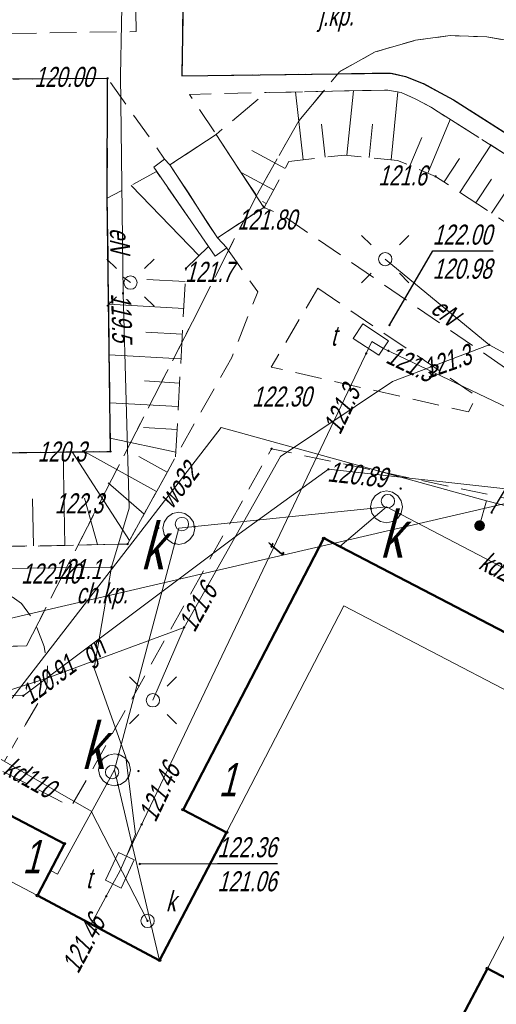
# Model space of a CAD drawing. Extents: x 7463256 to 7464485, y 5957341 to 5958260.
# Tile 104 of 256: x 7463674 to 7463692, y 5957529 to 5957566. Entities that reach past the tile are written whole.
import ezdxf
from ezdxf.enums import TextEntityAlignment as Align

# ---------------------------------------------------------------- set-up
doc = ezdxf.new("R2010")
doc.units = 0
doc.header["$MEASUREMENT"] = 0
for name, pattern in [('1.5_0.5', [2, 1.5, -0.5]), ('218-500', [1, 0.5, -0.5]), ('mz1.0_0.5', [1.5, 1, -0.5]), ('mz1.25_0.5', [1.75, 1.25, -0.5])]:
    doc.linetypes.add(name, pattern=pattern)
doc.layers.get('0').update_dxf_attribs({"color": 2, "linetype": 'CONTINUOUS', "lineweight": 5})
for name, color, linetype in [('000 Inne (niezydentyfikowane)', 7, 'CONTINUOUS'), ('217-Granica konturu klasyfikcyjnego', 7, 'CONTINUOUS'), ('218-Granica użytku', 7, 'CONTINUOUS'), ('312-Budynek (powierzchnia)', 7, 'CONTINUOUS'), ('320-część budynku wyodrębniona ze względu na liczbę kondygnacji naziemnych (powierzchnia)', 7, 'CONTINUOUS'), ('320-część budynku wyodrębniona ze względu na liczbę kondygnacji naziemnych (powierzchnia)-Atr25', 7, 'CONTINUOUS'), ('chodnik (powierzchnia)', 7, 'CONTINUOUS'), ('chodnik (powierzchnia)-Atr17', 7, 'CONTINUOUS'), ('jezdnia (powierzchnia)', 7, 'CONTINUOUS'), ('jezdnia (powierzchnia)-Atr17', 7, 'CONTINUOUS'), ('komora podziemna - przewód kanalizacyjny (powierzchnia)', 7, 'CONTINUOUS'), ('komora podziemna - przewód kanalizacyjny (powierzchnia)-Atr17', 7, 'CONTINUOUS'), ('krawężnik (linia)', 7, 'CONTINUOUS'), ('latarnia na słupie lub maszcie (punkt)', 7, 'CONTINUOUS'), ('przewód elektroenergetyczny (linia)', 7, 'CONTINUOUS'), ('przewód elektroenergetyczny (linia)-Atr1', 7, 'CONTINUOUS'), ('przewód gazowy (linia)', 7, 'CONTINUOUS'), ('przewód gazowy (linia)-Atr1', 7, 'CONTINUOUS'), ('przewód kanalizacyjny (linia)', 7, 'CONTINUOUS'), ('przewód kanalizacyjny (linia)-Atr1', 7, 'CONTINUOUS'), ('przewód telekomunikacyjny (linia)', 7, 'CONTINUOUS'), ('przewód telekomunikacyjny (linia)-Atr1', 7, 'CONTINUOUS'), ('przewód wodociągowy (linia)', 7, 'CONTINUOUS'), ('przewód wodociągowy (linia)-Atr1', 7, 'CONTINUOUS'), ('Punkt budynku', 7, 'CONTINUOUS'), ('punkt o określonej wysokości (sieć elektroenergetyczna)', 7, 'CONTINUOUS'), ('punkt o określonej wysokości (sieć elektroenergetyczna)-Atr2', 7, 'CONTINUOUS'), ('punkt o określonej wysokości (sieć gazowa)', 7, 'CONTINUOUS'), ('punkt o określonej wysokości (sieć gazowa)-Atr2', 7, 'CONTINUOUS'), ('punkt o określonej wysokości (sieć kanalizacyjna)', 7, 'CONTINUOUS'), ('punkt o określonej wysokości (sieć telekomunikacyjna)', 7, 'CONTINUOUS'), ('punkt o określonej wysokości (sieć telekomunikacyjna)-Atr2', 7, 'CONTINUOUS'), ('punkt o określonej wysokości (sieć telekomunikacyjna)-Atr3', 7, 'CONTINUOUS'), ('punkt o określonej wysokości (sieć wodociągowa)', 7, 'CONTINUOUS'), ('punkt o określonej wysokości (sieć wodociągowa)-Atr2', 7, 'CONTINUOUS'), ('punkt wysokościowy naturalny', 7, 'CONTINUOUS'), ('punkt wysokościowy naturalny-Atr2', 7, 'CONTINUOUS'), ('punkt wysokościowy sztuczny', 7, 'CONTINUOUS'), ('punkt wysokościowy sztuczny-Atr2', 7, 'CONTINUOUS'), ('schody w ciągu komunikacyjnym', 7, 'CONTINUOUS'), ('skarpa nieumocniona (powierzchnia)', 7, 'CONTINUOUS'), ('studzienka - przewód telekomunikacyjny (powierzchnia)', 7, 'CONTINUOUS'), ('studzienka - przewód telekomunikacyjny (powierzchnia)-Atr17', 7, 'CONTINUOUS'), ('studzienka okrągła - przewód kanalizacyjny (punkt)', 7, 'CONTINUOUS'), ('studzienka okrągła - przewód kanalizacyjny (punkt)-Atr17', 7, 'CONTINUOUS'), ('słup (punkt)', 7, 'CONTINUOUS'), ('właz okrągły - siec kanalizacyjna (punkt)', 7, 'CONTINUOUS'), ('zasuwa - siec wodociągowa (punkt)', 7, 'CONTINUOUS'), ('ściana oporowa (powierzchnia)', 7, 'CONTINUOUS')]:
    doc.layers.add(name, color=color, linetype=linetype)
doc.styles.get("Standard").update_dxf_attribs({"font": 'txt', "width": 0.75})

# ---------------------------------------------------------------- blocks, each defined once
blk = doc.blocks.new('PW01')
at = {"linetype": 'Continuous', "lineweight": 13}
h = blk.add_hatch(color=0, dxfattribs=at)
edge = h.paths.add_edge_path()
edge.add_arc((0, 0), 0.045, 0, 360)
blk = doc.blocks.new('PW02')
at = {"linetype": 'Continuous', "lineweight": 13}
h = blk.add_hatch(color=0, dxfattribs=at)
edge = h.paths.add_edge_path()
edge.add_arc((0, 0), 0.045, 0, 360)
blk = doc.blocks.new('US22')
at = {"color": 0, "linetype": 'Continuous', "lineweight": 13}
blk.add_circle((0, 0), 0.25, dxfattribs=at)
blk = doc.blocks.new('SM04')
at = {"color": 0, "linetype": 'Continuous', "lineweight": 13}
blk.add_circle((0, 0), 0.25, dxfattribs=at)
blk = doc.blocks.new('SM011')
at = {"color": 0, "linetype": 'Continuous', "lineweight": 13}
for p, q in [((-0.53, 0.531), (-0.883, 0.884)), ((0.531, 0.531), (0.884, 0.884)), ((-0.53, -0.53), (-0.883, -0.883)), ((0.531, -0.53), (0.884, -0.883))]:
    blk.add_line(p, q, dxfattribs=at)
blk = doc.blocks.new('US15')
at = {"color": 0, "linetype": 'Continuous', "lineweight": 13}
blk.add_circle((0, 0), 0.25, dxfattribs=at)
blk = doc.blocks.new('US25')
at = {"linetype": 'Continuous', "lineweight": 0}
h = blk.add_hatch(color=0, dxfattribs=at)
edge = h.paths.add_edge_path()
edge.add_arc((0, 0), 0.2, 0, 360)
blk = doc.blocks.new('PUNKTBUD')
at = {"color": 0}
blk.add_circle((0, 0), 0.045, dxfattribs=at)

msp = doc.modelspace()

# ---------------------------------------------------------------- linework, layer by layer
at = {"layer": '000 Inne (niezydentyfikowane)', "color": 7, "linetype": 'Continuous', "lineweight": 13}
for p, q in [((7463684.58, 5957560.87), (7463684.29, 5957563.41)), ((7463686.21, 5957561.04), (7463686.46, 5957563.45)), ((7463687.87, 5957560.87), (7463688.13, 5957563.41)), ((7463685.4, 5957560.97), (7463685.26, 5957562.2)), ((7463687.05, 5957560.96), (7463687.17, 5957562.21)), ((7463689.25, 5957560.37), (7463690.09, 5957562.38)), ((7463688.58, 5957560.65), (7463689.03, 5957561.71)), ((7463690.45, 5957559.65), (7463691.61, 5957561.42)), ((7463683.9, 5957560.55), (7463682.65, 5957561.22)), ((7463689.86, 5957560.04), (7463690.44, 5957560.92)), ((7463691.64, 5957558.87), (7463692.82, 5957560.66)), ((7463683.46, 5957559.74), (7463682.25, 5957560.39)), ((7463680.67, 5957557.27), (7463678.12, 5957559.91)), ((7463691.05, 5957559.26), (7463691.63, 5957560.15)), ((7463683.19, 5957559.23), (7463683.05, 5957559.31)), ((7463680.15, 5957556.31), (7463678.71, 5957556.39)), ((7463680.1, 5957555.3), (7463677.28, 5957555.46)), ((7463680.04, 5957554.34), (7463678.67, 5957554.42)), ((7463679.99, 5957553.42), (7463677.3, 5957553.57)), ((7463679.94, 5957552.51), (7463678.63, 5957552.59)), ((7463679.89, 5957551.63), (7463677.33, 5957551.77)), ((7463679.85, 5957550.77), (7463678.59, 5957550.84)), ((7463679.8, 5957549.92), (7463677.34, 5957550.44)), ((7463675.64, 5957546.44), (7463675.58, 5957549.93)), ((7463678.06, 5957546.61), (7463675.91, 5957549.93)), ((7463679.08, 5957548.45), (7463676.39, 5957549.94)), ((7463679.47, 5957549.17), (7463678.41, 5957549.76)), ((7463678.61, 5957547.6), (7463677.26, 5957548.77)), ((7463674.46, 5957546.42), (7463674.43, 5957548.17)), ((7463676.86, 5957546.46), (7463676.38, 5957548.2))]:
    msp.add_line(p, q, dxfattribs=at)
at = {"layer": '217-Granica konturu klasyfikcyjnego', "color": 3, "linetype": '1.5_0.5', "lineweight": 18, "flags": 128}
for points in [[(7463688.79, 5957565.35), (7463690.08, 5957565.52)], [(7463690.08, 5957565.52), (7463691.46, 5957565.47)], [(7463691.46, 5957565.47), (7463700.89, 5957563.88)], [(7463687.28, 5957564.91), (7463688.79, 5957565.35)], [(7463685.94, 5957564.17), (7463687.28, 5957564.91)], [(7463684.41, 5957562.33), (7463685.94, 5957564.17)], [(7463682.86, 5957559.6), (7463684.41, 5957562.33)], [(7463680.42, 5957554.8), (7463682.86, 5957559.6)], [(7463674.2, 5957542.67), (7463680.42, 5957554.8)], [(7463668.36, 5957542.51), (7463674.2, 5957542.67)]]:
    msp.add_lwpolyline(points, dxfattribs=at)
at = {"layer": '218-Granica użytku', "color": 3, "linetype": '218-500', "lineweight": 18, "flags": 128}
for points in [[(7463690.08, 5957565.52), (7463688.79, 5957565.35)], [(7463691.46, 5957565.47), (7463690.08, 5957565.52)], [(7463700.89, 5957563.88), (7463691.46, 5957565.47)], [(7463688.79, 5957565.35), (7463687.28, 5957564.91)], [(7463687.28, 5957564.91), (7463685.94, 5957564.17)], [(7463685.94, 5957564.17), (7463684.41, 5957562.33)], [(7463684.41, 5957562.33), (7463682.86, 5957559.6)], [(7463682.86, 5957559.6), (7463680.42, 5957554.8)], [(7463680.42, 5957554.8), (7463674.2, 5957542.67)], [(7463674.2, 5957542.67), (7463668.36, 5957542.51)]]:
    msp.add_lwpolyline(points, dxfattribs=at)
at = {"layer": '312-Budynek (powierzchnia)', "color": 7, "linetype": 'Continuous', "lineweight": 50, "flags": 128}
for points in [[(7463680.07, 5957536.53), (7463685.35, 5957546.7)], [(7463685.35, 5957546.7), (7463698.37, 5957539.94)], [(7463667.23, 5957539.65), (7463675.62, 5957535.26)], [(7463681.7, 5957535.68), (7463680.07, 5957536.53)], [(7463679.19, 5957530.89), (7463681.7, 5957535.68)], [(7463675.62, 5957535.26), (7463674.61, 5957533.32)], [(7463674.61, 5957533.32), (7463679.19, 5957530.89)], [(7463691.48, 5957530.59), (7463689.03, 5957525.93)], [(7463693.09, 5957529.75), (7463691.48, 5957530.59)]]:
    msp.add_lwpolyline(points, dxfattribs=at)
at = {"layer": '320-część budynku wyodrębniona ze względu na liczbę kondygnacji naziemnych (powierzchnia)', "color": 7, "linetype": 'Continuous', "lineweight": 18, "flags": 128}
for points in [[(7463693.09, 5957529.75), (7463691.48, 5957530.59), (7463695.89, 5957539.08), (7463686.1, 5957544.17), (7463681.7, 5957535.68), (7463680.07, 5957536.53), (7463685.35, 5957546.7), (7463698.37, 5957539.94)], [(7463673.13, 5957506.44), (7463667.91, 5957509.16), (7463673.37, 5957519.87), (7463671.78, 5957520.69), (7463660.11, 5957526.73), (7463665.93, 5957537.91), (7463666.22, 5957537.72), (7463674.61, 5957533.32), (7463679.19, 5957530.89), (7463681.7, 5957535.68), (7463686.1, 5957544.17), (7463695.89, 5957539.08), (7463691.48, 5957530.59), (7463689.03, 5957525.93), (7463689.65, 5957525.61), (7463683.81, 5957514.32), (7463683.19, 5957514.64), (7463677.68, 5957504.08)], [(7463674.61, 5957533.32), (7463666.22, 5957537.72), (7463667.23, 5957539.65), (7463675.62, 5957535.26)]]:
    msp.add_lwpolyline(points, close=True, dxfattribs=at)
at = {"layer": 'chodnik (powierzchnia)', "color": 7, "linetype": 'mz1.0_0.5', "lineweight": 18, "flags": 128}
for points in [[(7463712.68, 5957554.18), (7463715.22, 5957558.19), (7463715.74, 5957557.82), (7463710.4, 5957549.51), (7463701.16, 5957555.32), (7463700.91, 5957554.96), (7463699.63, 5957555.73), (7463699.92, 5957556.17), (7463689.38, 5957562.83), (7463688.78, 5957563.15), (7463688.25, 5957563.39), (7463687.75, 5957563.48), (7463683.19, 5957563.39), (7463680.31, 5957563.32), (7463681.31, 5957561.82), (7463679.58, 5957560.68), (7463679.38, 5957560.9), (7463677.24, 5957563.92), (7463673.7, 5957563.89), (7463673.33, 5957564.06), (7463673.05, 5957564.39), (7463672.89, 5957564.91), (7463672.87, 5957565.59), (7463678.31, 5957565.67), (7463678.28, 5957568.49), (7463679.09, 5957568.41), (7463679.46, 5957568.19), (7463679.81, 5957567.7), (7463680.07, 5957567.01), (7463680.03, 5957564.01), (7463687.85, 5957564.12), (7463688.41, 5957563.99), (7463689.08, 5957563.73), (7463690.21, 5957563.12), (7463710.21, 5957550.39)], [(7463658.08, 5957522.82), (7463656.89, 5957523.57), (7463656.7, 5957523.79), (7463656.56, 5957524.04), (7463656.57, 5957524.36), (7463658.85, 5957528.64), (7463659.07, 5957528.81), (7463659.5, 5957528.81), (7463659.99, 5957528.66), (7463660.9, 5957528.23), (7463662.14, 5957530.63), (7463661.21, 5957531.13), (7463660.91, 5957531.53), (7463660.84, 5957532.13), (7463661, 5957532.74), (7463666.47, 5957543.34), (7463668.9, 5957544.83), (7463672.83, 5957544.86), (7463673.41, 5957544.69), (7463674.01, 5957544.26), (7463674.52, 5957543.55), (7463674.86, 5957542.65), (7463674.99, 5957541.88), (7463674.97, 5957541.09), (7463674.16, 5957539.72), (7463673.2, 5957538.03), (7463675.87, 5957536.65), (7463676.78, 5957538.23), (7463683.39, 5957550.05), (7463694.85, 5957547.63), (7463705.62, 5957542), (7463706.41, 5957541.66), (7463708.97, 5957540.25), (7463709.76, 5957538.71), (7463712.45, 5957543.07), (7463710.67, 5957543.11), (7463709.64, 5957543.65), (7463709.54, 5957543.44), (7463708.02, 5957544.31), (7463707.28, 5957544.63), (7463697.79, 5957549.57), (7463699.49, 5957552.42), (7463698.2, 5957553.19), (7463696.52, 5957550.3), (7463692.65, 5957552.74), (7463683.79, 5957558.8), (7463683.1, 5957559.09), (7463681.36, 5957557.95), (7463681.71, 5957557.57), (7463682.87, 5957555.92), (7463681.9, 5957553.47), (7463679.79, 5957549.74), (7463677.99, 5957546.48), (7463666.4, 5957546.23), (7463665.35, 5957546.25), (7463663.23, 5957546.14), (7463663.55, 5957541.98), (7463659.31, 5957533.83), (7463658.84, 5957533.07), (7463658.39, 5957532.8), (7463657.85, 5957532.8), (7463657.49, 5957533.01), (7463657.83, 5957533.68), (7463655.62, 5957534.82), (7463655.24, 5957534.13), (7463654.58, 5957534.37), (7463654.16, 5957534.39), (7463653.62, 5957534.22), (7463653.25, 5957533.96), (7463652.87, 5957533.53), (7463652.51, 5957533), (7463651.7, 5957531.22), (7463650.98, 5957531.57), (7463649.81, 5957529.23), (7463650.55, 5957528.9), (7463650.26, 5957528.56), (7463649.88, 5957528.18), (7463649.14, 5957527.68), (7463648.19, 5957527.15), (7463646.91, 5957526.49), (7463646.56, 5957527.22), (7463644.23, 5957526.1), (7463644.58, 5957525.38), (7463642.92, 5957524.69), (7463641.2, 5957523.95), (7463640.23, 5957523.42), (7463639.52, 5957522.93), (7463638.97, 5957522.44), (7463638.45, 5957521.85), (7463637.82, 5957522.31), (7463637.32, 5957521.69), (7463636.41, 5957519.96), (7463637.11, 5957519.62), (7463636.94, 5957518.61), (7463637.24, 5957517.62), (7463637.85, 5957516.75), (7463638.47, 5957516), (7463639.43, 5957515.35), (7463640.96, 5957514.6), (7463642.58, 5957514.03), (7463643.73, 5957513.73), (7463644.75, 5957513.85), (7463645.79, 5957514.16), (7463646.81, 5957514.56), (7463647.68, 5957515.11), (7463648.55, 5957515.83), (7463649.57, 5957516.98), (7463650.43, 5957518.12), (7463651.42, 5957519.58), (7463652.15, 5957520.45), (7463652.75, 5957521.04), (7463653.58, 5957521.63), (7463654.21, 5957521.96), (7463654.89, 5957522.11), (7463655.48, 5957522.07), (7463657.18, 5957521.09)], [(7463685.12, 5957556.06), (7463691.07, 5957552.03), (7463690.77, 5957551.43), (7463683.38, 5957553.11)]]:
    msp.add_lwpolyline(points, close=True, dxfattribs=at)
at = {"layer": 'jezdnia (powierzchnia)', "color": 7, "linetype": '1.5_0.5', "lineweight": 18, "flags": 128}
for points in [[(7463679.09, 5957568.41), (7463678.28, 5957568.49), (7463675.66, 5957568.47), (7463674.74, 5957568.27), (7463674.1, 5957567.93), (7463673.43, 5957567.13), (7463673.09, 5957566.35), (7463672.87, 5957565.59), (7463672.89, 5957564.91), (7463673.05, 5957564.39), (7463673.33, 5957564.06), (7463673.7, 5957563.89), (7463677.24, 5957563.92), (7463677.23, 5957559.43), (7463677.35, 5957549.95), (7463664.8, 5957549.8), (7463663.35, 5957549.83), (7463663.22, 5957563.79), (7463666.59, 5957563.84), (7463667.04, 5957563.98), (7463667.42, 5957564.31), (7463667.71, 5957564.87), (7463667.85, 5957565.35), (7463667.77, 5957566), (7463667.52, 5957566.79), (7463667.18, 5957567.49), (7463666.61, 5957568.03), (7463665.91, 5957568.31), (7463662.93, 5957568.34), (7463662.47, 5957568.15), (7463662.07, 5957567.71), (7463661.89, 5957567.32), (7463661.93, 5957563.93), (7463655.01, 5957563.95), (7463655.13, 5957573.3), (7463659.01, 5957573.33), (7463688.01, 5957573.72), (7463689.34, 5957573.62), (7463690.64, 5957573.39), (7463692.17, 5957572.95), (7463693.22, 5957572.55), (7463694.36, 5957572), (7463707.29, 5957563.79), (7463707.74, 5957563.57), (7463708.28, 5957563.62), (7463709.07, 5957564), (7463709.81, 5957564.55), (7463710.56, 5957565.21), (7463710.96, 5957565.77), (7463713.51, 5957570.1), (7463714, 5957571.05), (7463714.34, 5957571.99), (7463714.61, 5957572.92), (7463714.68, 5957573.93), (7463714.47, 5957575.12), (7463721.72, 5957570.13), (7463722.93, 5957568.91), (7463721.14, 5957568.52), (7463719.9, 5957568.05), (7463718.85, 5957567.54), (7463718.03, 5957567.02), (7463717.39, 5957566.49), (7463714.22, 5957561.32), (7463713.81, 5957560.45), (7463713.69, 5957559.86), (7463713.95, 5957559.2), (7463714.43, 5957558.72), (7463715.22, 5957558.19), (7463712.68, 5957554.18), (7463691.9, 5957567.41), (7463690.98, 5957567.84), (7463689.89, 5957568.25), (7463688.81, 5957568.48), (7463687.72, 5957568.55)], [(7463712.68, 5957554.18), (7463710.21, 5957550.39), (7463690.21, 5957563.12), (7463689.08, 5957563.73), (7463688.41, 5957563.99), (7463687.85, 5957564.12), (7463680.03, 5957564.01), (7463680.07, 5957567.01), (7463679.81, 5957567.7), (7463679.46, 5957568.19), (7463679.09, 5957568.41), (7463687.72, 5957568.55), (7463688.81, 5957568.48), (7463689.89, 5957568.25), (7463690.98, 5957567.84), (7463691.9, 5957567.41)]]:
    msp.add_lwpolyline(points, close=True, dxfattribs=at)
at = {"layer": 'komora podziemna - przewód kanalizacyjny (powierzchnia)', "color": 34, "linetype": 'Continuous', "lineweight": 18, "flags": 128}
for points in [[(7463687.7, 5957548.47), (7463687.93, 5957548.42), (7463688.12, 5957548.29), (7463688.25, 5957548.1), (7463688.3, 5957547.87), (7463688.25, 5957547.64), (7463688.22, 5957547.6), (7463688.12, 5957547.45), (7463687.93, 5957547.32), (7463687.7, 5957547.27), (7463687.47, 5957547.32), (7463687.28, 5957547.45), (7463687.26, 5957547.49), (7463687.15, 5957547.64), (7463687.11, 5957547.82), (7463687.1, 5957547.87), (7463687.15, 5957548.1), (7463687.28, 5957548.29), (7463687.47, 5957548.42)], [(7463679.91, 5957547.67), (7463680.14, 5957547.62), (7463680.33, 5957547.49), (7463680.46, 5957547.3), (7463680.49, 5957547.13), (7463680.51, 5957547.07), (7463680.46, 5957546.84), (7463680.33, 5957546.65), (7463680.14, 5957546.52), (7463679.91, 5957546.47), (7463679.76, 5957546.5), (7463679.68, 5957546.52), (7463679.49, 5957546.65), (7463679.36, 5957546.84), (7463679.31, 5957547.07), (7463679.36, 5957547.3), (7463679.49, 5957547.49), (7463679.68, 5957547.62)], [(7463677.73, 5957538.58), (7463677.92, 5957538.45), (7463678.05, 5957538.26), (7463678.1, 5957538.03), (7463678.05, 5957537.8), (7463677.92, 5957537.61), (7463677.73, 5957537.48), (7463677.63, 5957537.46), (7463677.5, 5957537.43), (7463677.27, 5957537.48), (7463677.21, 5957537.52), (7463677.08, 5957537.61), (7463676.95, 5957537.8), (7463676.9, 5957538.03), (7463676.95, 5957538.26), (7463677.08, 5957538.45), (7463677.27, 5957538.58), (7463677.5, 5957538.63), (7463677.65, 5957538.6)]]:
    msp.add_lwpolyline(points, close=True, dxfattribs=at)
at = {"layer": 'krawężnik (linia)', "color": 7, "linetype": 'Continuous', "lineweight": 25, "flags": 128}
for points in [[(7463680.07, 5957567.01), (7463680.03, 5957564.01), (7463687.85, 5957564.12), (7463688.41, 5957563.99), (7463689.08, 5957563.73), (7463690.21, 5957563.12), (7463710.21, 5957550.39), (7463712.68, 5957554.18), (7463715.22, 5957558.19), (7463714.43, 5957558.72), (7463713.95, 5957559.2), (7463713.69, 5957559.86), (7463713.81, 5957560.45), (7463714.22, 5957561.32), (7463717.39, 5957566.49)], [(7463664.8, 5957549.8), (7463677.35, 5957549.95), (7463677.23, 5957559.43), (7463677.24, 5957563.92), (7463673.7, 5957563.89)]]:
    msp.add_lwpolyline(points, dxfattribs=at)
at = {"layer": 'przewód elektroenergetyczny (linia)', "color": 1, "linetype": 'Continuous', "lineweight": 18, "flags": 128}
for points in [[(7463668.39, 5957542.62), (7463669.41, 5957544.62), (7463670.09, 5957545.53), (7463677.39, 5957545.62), (7463678.05, 5957547.83), (7463677.82, 5957555.87), (7463677.73, 5957564.03), (7463677.8, 5957567.88), (7463678.03, 5957578.43)], [(7463687.65, 5957557.15), (7463691.55, 5957553.94), (7463695.59, 5957551.74), (7463702.16, 5957547.83), (7463708.02, 5957545), (7463707.95, 5957545.63)], [(7463678.1, 5957556.27), (7463677.81, 5957556.49)], [(7463678.94, 5957540.63), (7463680.11, 5957543.36), (7463683.72, 5957549.76), (7463687.93, 5957552.57), (7463691.55, 5957553.94)], [(7463677.39, 5957545.62), (7463676.74, 5957541.83), (7463677.93, 5957538.5), (7463678.29, 5957535.62), (7463677.95, 5957534.79), (7463677.71, 5957534.25)], [(7463680.11, 5957543.36), (7463674.94, 5957541.44), (7463669.75, 5957539.8), (7463668.12, 5957540.07), (7463667.04, 5957540.25), (7463666.63, 5957539.44), (7463662.09, 5957541.17), (7463656.46, 5957540.55), (7463655.15, 5957534.63), (7463655.7, 5957530.85), (7463653.23, 5957526.45), (7463647.89, 5957527.69), (7463646.13, 5957523.71), (7463642.57, 5957522.03), (7463640.68, 5957521.01), (7463639.26, 5957518.43), (7463638.49, 5957515.44), (7463641.66, 5957513.73), (7463644.24, 5957513.18), (7463647.77, 5957514.34), (7463649.85, 5957516.39), (7463652.36, 5957520.02)]]:
    msp.add_lwpolyline(points, dxfattribs=at)
at = {"layer": 'przewód gazowy (linia)', "color": 40, "linetype": 'Continuous', "lineweight": 18, "flags": 128}
for points in [[(7463682.18, 5957546.86), (7463685.52, 5957549.28)], [(7463706.14, 5957547), (7463685.52, 5957549.28)], [(7463674.08, 5957540.8), (7463682.18, 5957546.86)], [(7463670.31, 5957540.96), (7463674.08, 5957540.8)]]:
    msp.add_lwpolyline(points, dxfattribs=at)
at = {"layer": 'przewód kanalizacyjny (linia)', "color": 34, "linetype": 'Continuous', "lineweight": 18, "flags": 128}
for points in [[(7463701.14, 5957540.87), (7463701.89, 5957542.63), (7463703.19, 5957545.11), (7463703.52, 5957545.73), (7463711.02, 5957559.98), (7463728.4, 5957556.25), (7463711.02, 5957559.98), (7463687.76, 5957572.36), (7463687.24, 5957572.64), (7463673.23, 5957571.69), (7463672.64, 5957571.65), (7463666.78, 5957542.12), (7463728.08, 5957556.32)], [(7463679.4, 5957501.1), (7463686.04, 5957513.24), (7463689.16, 5957518.94), (7463692.22, 5957524.56), (7463700.86, 5957540.35), (7463701.14, 5957540.87), (7463687.7, 5957547.87), (7463679.91, 5957547.07), (7463677.5, 5957538.03)], [(7463687.7, 5957547.87), (7463685.95, 5957546.39)], [(7463678.74, 5957532.37), (7463676.63, 5957536.48), (7463666.78, 5957542.12)], [(7463675.1, 5957534.26), (7463675.36, 5957534.12), (7463677.5, 5957538.03), (7463679.19, 5957530.89)]]:
    msp.add_lwpolyline(points, dxfattribs=at)
at = {"layer": 'przewód telekomunikacyjny (linia)', "color": 30, "linetype": 'Continuous', "lineweight": 18, "flags": 128}
msp.add_lwpolyline([(7463722.74, 5957535.93), (7463722.43, 5957536.16), (7463710.55, 5957542.82), (7463710.04, 5957543.06), (7463709.51, 5957543.35), (7463687.59, 5957553.81), (7463687.15, 5957554.06), (7463677.95, 5957534.79), (7463677.71, 5957534.25), (7463677.43, 5957533.73), (7463676.63, 5957532.25)], dxfattribs=at)
at = {"layer": 'przewód wodociągowy (linia)', "color": 5, "linetype": 'Continuous', "lineweight": 18, "flags": 128}
for points in [[(7463671.21, 5957537.57), (7463681.5, 5957550.85), (7463691.45, 5957548.1), (7463702.11, 5957545.38), (7463702.49, 5957545.28)], [(7463691.45, 5957548.1), (7463691.19, 5957547.17)]]:
    msp.add_lwpolyline(points, dxfattribs=at)
at = {"layer": 'punkt o określonej wysokości (sieć telekomunikacyjna)-Atr2', "color": 7, "flags": 128}
for points in [[(7463687.81, 5957554.68), (7463689.43, 5957557.46), (7463691.704, 5957557.46)], [(7463678.45, 5957534.5), (7463681.36, 5957534.52), (7463683.618, 5957534.52)]]:
    msp.add_lwpolyline(points, dxfattribs=at)
at = {"layer": 'punkt o określonej wysokości (sieć wodociągowa)-Atr2', "color": 7, "flags": 128}
msp.add_lwpolyline([(7463691.64, 5957547.66), (7463692.57, 5957549.22), (7463694.849, 5957549.22)], dxfattribs=at)
at = {"layer": 'schody w ciągu komunikacyjnym', "color": 7, "linetype": 'Continuous', "lineweight": 18, "flags": 128}
msp.add_lwpolyline([(7463683.1, 5957559.09), (7463681.36, 5957557.95), (7463679.58, 5957560.68), (7463681.31, 5957561.82)], close=True, dxfattribs=at)
msp.add_lwpolyline([(7463683.1, 5957559.09), (7463681.36, 5957557.95), (7463679.58, 5957560.68), (7463681.31, 5957561.82)], close=True, dxfattribs=at)
msp.add_lwpolyline([(7463681.078, 5957558.382), (7463681.077, 5957558.385)], dxfattribs=at)
at = {"layer": 'skarpa nieumocniona (powierzchnia)', "color": 7, "linetype": 'mz1.25_0.5', "lineweight": 18, "flags": 128}
for points in [[(7463688.25, 5957563.39), (7463688.78, 5957563.15), (7463689.38, 5957562.83), (7463699.92, 5957556.17), (7463699.63, 5957555.73), (7463698.2, 5957553.19), (7463697.07, 5957555.3), (7463689.54, 5957560.25), (7463688.11, 5957560.85), (7463686.13, 5957561.05), (7463684.04, 5957560.81), (7463683.11, 5957559.09), (7463681.31, 5957561.82), (7463683.19, 5957563.39), (7463687.75, 5957563.48)], [(7463681.03, 5957557.62), (7463680.18, 5957556.8), (7463679.79, 5957549.74), (7463677.99, 5957546.48), (7463665.35, 5957546.25), (7463665.35, 5957549.81), (7463677.35, 5957549.95), (7463677.23, 5957559.43), (7463679.08, 5957560.43)]]:
    msp.add_lwpolyline(points, close=True, dxfattribs=at)
at = {"layer": 'studzienka - przewód telekomunikacyjny (powierzchnia)', "color": 30, "linetype": 'Continuous', "lineweight": 18, "flags": 128}
for points in [[(7463686.45, 5957554.18), (7463686.81, 5957554.73), (7463687.78, 5957554.09), (7463687.41, 5957553.55)], [(7463677.65, 5957534.93), (7463678.24, 5957534.65), (7463677.75, 5957533.6), (7463677.16, 5957533.89)]]:
    msp.add_lwpolyline(points, close=True, dxfattribs=at)
at = {"layer": 'ściana oporowa (powierzchnia)', "color": 7, "linetype": 'Continuous', "lineweight": 18, "flags": 128}
msp.add_lwpolyline([(7463679.58, 5957560.68), (7463679.94, 5957560.13), (7463680.3, 5957559.59), (7463680.65, 5957559.04), (7463681, 5957558.49), (7463681.36, 5957557.95), (7463681.71, 5957557.57), (7463681.27, 5957557.26), (7463678.98, 5957560.6), (7463679.38, 5957560.9)], close=True, dxfattribs=at)

# ---------------------------------------------------------------- block references
at = {"layer": 'latarnia na słupie lub maszcie (punkt)', "color": 7, "linetype": 'Continuous', "lineweight": 18}
for p in [(7463687.65, 5957557.15), (7463678.1, 5957556.27), (7463678.94, 5957540.63)]:
    msp.add_blockref('SM011', p, dxfattribs=at)
at = {"layer": 'Punkt budynku', "color": 5, "linetype": 'Continuous', "lineweight": 18}
for p in [(7463685.35, 5957546.7), (7463680.07, 5957536.53), (7463681.7, 5957535.68), (7463675.62, 5957535.26), (7463674.61, 5957533.32), (7463679.19, 5957530.89), (7463691.48, 5957530.59)]:
    msp.add_blockref('PUNKTBUD', p, dxfattribs=at)
at = {"layer": 'punkt o określonej wysokości (sieć elektroenergetyczna)', "color": 1, "linetype": 'Continuous', "lineweight": 13}
for p in [(7463677.82, 5957555.87), (7463691.55, 5957553.94), (7463677.39, 5957545.62), (7463680.11, 5957543.36)]:
    msp.add_blockref('PW01', p, dxfattribs=at)
at = {"layer": 'punkt o określonej wysokości (sieć gazowa)', "color": 40, "linetype": 'Continuous', "lineweight": 13}
for p in [(7463685.52, 5957549.28), (7463674.08, 5957540.8)]:
    msp.add_blockref('PW01', p, dxfattribs=at)
at = {"layer": 'punkt o określonej wysokości (sieć kanalizacyjna)', "color": 34, "linetype": 'Continuous', "lineweight": 13}
for p in [(7463688.23, 5957548.56), (7463687.12, 5957547.81), (7463688.22, 5957547.6), (7463679.14, 5957547.08), (7463680.5, 5957547.13), (7463679.76, 5957546.5), (7463677.65, 5957538.6), (7463678.4, 5957537.98), (7463677.22, 5957537.51), (7463677.63, 5957537.46), (7463678.74, 5957532.37)]:
    msp.add_blockref('PW01', p, dxfattribs=at)
at = {"layer": 'punkt o określonej wysokości (sieć telekomunikacyjna)', "color": 30, "linetype": 'Continuous', "lineweight": 13}
for p in [(7463687.81, 5957554.68), (7463686.94, 5957553.62), (7463687.77, 5957553.72), (7463678.52, 5957535.98), (7463678.45, 5957534.5), (7463677.19, 5957533.29)]:
    msp.add_blockref('PW01', p, dxfattribs=at)
at = {"layer": 'punkt o określonej wysokości (sieć wodociągowa)', "color": 5, "linetype": 'Continuous', "lineweight": 13, "rotation": 254.06}
msp.add_blockref('PW01', (7463691.64, 5957547.66), dxfattribs=at)
at = {"layer": 'punkt wysokościowy naturalny', "color": 7, "linetype": 'Continuous', "lineweight": 13}
for p in [(7463689.54, 5957560.25), (7463680.18, 5957556.8), (7463677.35, 5957549.95), (7463677.99, 5957546.48)]:
    msp.add_blockref('PW01', p, dxfattribs=at)
at = {"layer": 'punkt wysokościowy sztuczny', "color": 7, "linetype": 'Continuous', "lineweight": 13}
for p in [(7463677.24, 5957563.92), (7463683.11, 5957559.09), (7463683.39, 5957550.05)]:
    msp.add_blockref('PW02', p, dxfattribs=at)
at = {"layer": 'studzienka okrągła - przewód kanalizacyjny (punkt)', "color": 34, "linetype": 'Continuous', "lineweight": 18}
msp.add_blockref('US15', (7463678.74, 5957532.37), dxfattribs=at)
at = {"layer": 'słup (punkt)', "color": 7, "linetype": 'Continuous', "lineweight": 18}
for p in [(7463687.65, 5957557.15), (7463678.1, 5957556.27), (7463678.94, 5957540.63)]:
    msp.add_blockref('SM04', p, dxfattribs=at)
at = {"layer": 'właz okrągły - siec kanalizacyjna (punkt)', "color": 7, "linetype": 'Continuous', "lineweight": 18}
for p in [(7463687.75, 5957548.09), (7463680.03, 5957547.23), (7463677.41, 5957537.94)]:
    msp.add_blockref('US22', p, dxfattribs=at)
at = {"layer": 'zasuwa - siec wodociągowa (punkt)', "color": 7, "linetype": 'Continuous', "lineweight": 13, "rotation": 254.06}
msp.add_blockref('US25', (7463691.19, 5957547.17), dxfattribs=at)

# ---------------------------------------------------------------- texts
at = {"layer": '320-część budynku wyodrębniona ze względu na liczbę kondygnacji naziemnych (powierzchnia)-Atr25', "color": 7, "oblique": 15, "width": 0.72}
for p in [(7463681.4, 5957537.03), (7463674.05, 5957534.15)]:
    msp.add_text('1', height=1.25, dxfattribs=at).set_placement(p)
at = {"layer": 'chodnik (powierzchnia)-Atr17', "color": 7, "oblique": 15, "width": 0.72}
msp.add_text('ch.kp.', height=0.75, dxfattribs=at).set_placement((7463676.07, 5957544.26))
msp.add_text('ch.kp.', height=0.75, dxfattribs=at).set_placement((7463676.07, 5957544.26))
msp.add_text('ch.kp.', height=0.75, dxfattribs=at).set_placement((7463676.07, 5957544.26))
msp.add_text('ch.kp.', height=0.75, dxfattribs=at).set_placement((7463676.07, 5957544.26))
at = {"layer": 'jezdnia (powierzchnia)-Atr17', "color": 7, "oblique": 15, "width": 0.72}
msp.add_text('j.kp.', height=0.75, rotation=0.92, dxfattribs=at).set_placement((7463685.15, 5957565.88))
at = {"layer": 'komora podziemna - przewód kanalizacyjny (powierzchnia)-Atr17', "color": 34, "oblique": 15, "width": 0.722}
for p in [(7463687.45, 5957545.97), (7463678.48, 5957545.54), (7463676.26, 5957538.06)]:
    msp.add_text('k', height=1.75, dxfattribs=at).set_placement(p)
at = {"layer": 'przewód elektroenergetyczny (linia)-Atr1', "color": 1, "oblique": 15, "width": 0.72}
for rotation, p in [(270.63, (7463677.33, 5957558.32)), (320.54, (7463689.31, 5957555.2))]:
    msp.add_text('eN', height=0.75, rotation=rotation, dxfattribs=at).set_placement(p)
at = {"layer": 'przewód gazowy (linia)-Atr1', "color": 7, "oblique": 15, "width": 0.72}
msp.add_text('gn', height=0.75, rotation=37.33, dxfattribs=at).set_placement((7463676.59, 5957541.95))
at = {"layer": 'przewód kanalizacyjny (linia)-Atr1', "color": 34, "oblique": 15, "width": 0.72}
for s, rotation, p in [('kd200', 332.49, (7463691.11, 5957545.58)), ('kd110', 330.66, (7463673.28, 5957537.89))]:
    msp.add_text(s, height=0.75, rotation=rotation, dxfattribs=at).set_placement(p)
at = {"layer": 'przewód telekomunikacyjny (linia)-Atr1', "color": 30, "oblique": 15, "width": 0.72}
msp.add_text('t', height=0.75, rotation=64.5, dxfattribs=at).set_placement((7463683.79, 5957545.98))
at = {"layer": 'przewód wodociągowy (linia)-Atr1', "color": 5, "oblique": 15, "width": 0.72}
msp.add_text('wo32', height=0.75, rotation=52.2, dxfattribs=at).set_placement((7463679.66, 5957547.76))
at = {"layer": 'punkt o określonej wysokości (sieć elektroenergetyczna)-Atr2', "color": 1, "oblique": 15, "width": 0.72}
for s, rotation, p in [('119.5', 271.64, (7463677.37, 5957555.86)), ('121.3', 19.23, (7463689.24, 5957552.66)), ('121.1', 0.03, (7463675.2, 5957545.17)), ('121.6', 60.57, (7463680.5, 5957543.14))]:
    msp.add_text(s, height=0.75, rotation=rotation, dxfattribs=at).set_placement(p)
at = {"layer": 'punkt o określonej wysokości (sieć gazowa)-Atr2', "color": 40, "oblique": 15, "width": 0.72}
for s, rotation, p in [('120.89', 353.69, (7463685.47, 5957548.83)), ('120.91', 36.77, (7463674.35, 5957540.44))]:
    msp.add_text(s, height=0.75, rotation=rotation, dxfattribs=at).set_placement(p)
at = {"layer": 'punkt o określonej wysokości (sieć telekomunikacyjna)-Atr2', "color": 30, "oblique": 15, "width": 0.72}
for s, p in [('122.00', (7463689.43, 5957557.468)), ('122.36', (7463681.36, 5957534.527))]:
    msp.add_text(s, height=0.75, dxfattribs=at).set_placement(p, align=Align.BOTTOM_LEFT)
for s, rotation, p in [('121.3', 334.61, (7463687.63, 5957553.29)), ('121.3', 64.5, (7463685.96, 5957550.54)), ('121.46', 64.52, (7463679.04, 5957536.03)), ('121.46', 61.8, (7463676.14, 5957530.36))]:
    msp.add_text(s, height=0.75, rotation=rotation, dxfattribs=at).set_placement(p)
at = {"layer": 'punkt o określonej wysokości (sieć telekomunikacyjna)-Atr3', "color": 30, "oblique": 15, "width": 0.72}
for s, p in [('120.98', (7463689.43, 5957556.192)), ('121.06', (7463681.36, 5957533.252))]:
    msp.add_text(s, height=0.75, dxfattribs=at).set_placement(p, align=Align.BOTTOM_LEFT)
at = {"layer": 'punkt wysokościowy naturalny-Atr2', "color": 7, "oblique": 15, "width": 0.72}
for s, p in [('121.6', (7463687.39, 5957559.91)), ('121.7', (7463680.15, 5957556.3)), ('120.3', (7463674.62, 5957549.57)), ('122.3', (7463675.26, 5957547.63))]:
    msp.add_text(s, height=0.75, dxfattribs=at).set_placement(p)
at = {"layer": 'punkt wysokościowy sztuczny-Atr2', "color": 7, "oblique": 15, "width": 0.72}
for s, p in [('120.00', (7463674.5, 5957563.6)), ('121.80', (7463682.11, 5957558.26)), ('122.30', (7463682.66, 5957551.63)), ('122.40', (7463674, 5957545))]:
    msp.add_text(s, height=0.75, dxfattribs=at).set_placement(p)
at = {"layer": 'studzienka - przewód telekomunikacyjny (powierzchnia)-Atr17', "color": 30, "oblique": 15, "width": 0.72}
for p in [(7463685.61, 5957553.91), (7463676.43, 5957533.59)]:
    msp.add_text('t', height=0.75, dxfattribs=at).set_placement(p)
at = {"layer": 'studzienka okrągła - przewód kanalizacyjny (punkt)-Atr17', "color": 34, "oblique": 15, "width": 0.72}
msp.add_text('k', height=0.75, dxfattribs=at).set_placement((7463679.43, 5957532.73))

doc.saveas('drawing.dxf')
